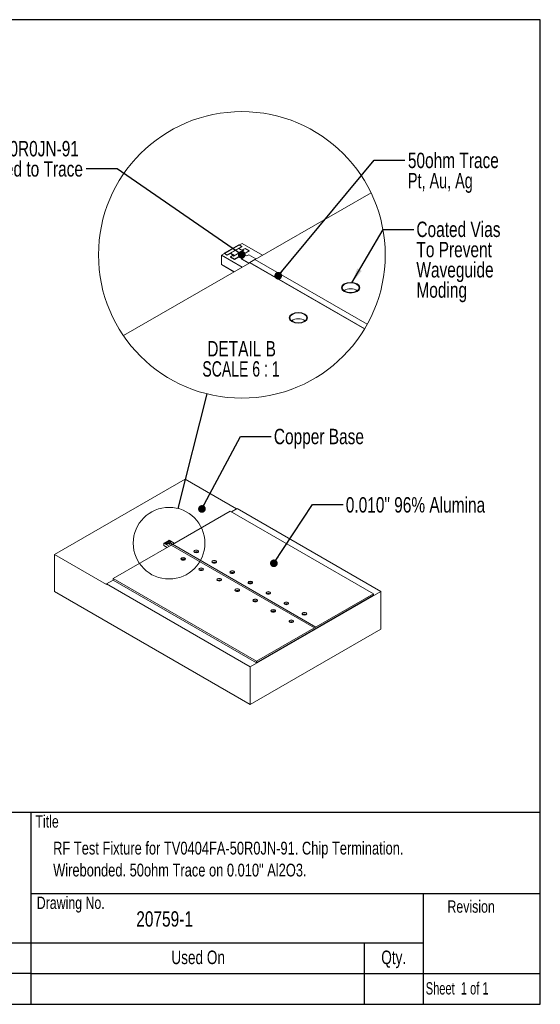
# Model space of a CAD drawing. Header units: inches. Extents: x 0.4 to 10.6, y 0.1 to 8.3.
# Tile 2 of 2: x 6.4 to 10.6, y 0.2 to 8.3. Entities that reach past the tile are written whole.
import ezdxf

# ---------------------------------------------------------------- set-up
doc = ezdxf.new("R2010")
doc.units = ezdxf.units.IN
doc.header["$MEASUREMENT"] = 0
doc.layers.add('TEXT', color=179, linetype='Continuous')
doc.layers.add('TITLE', color=136, linetype='Continuous')
doc.styles.add('SLDTEXTSTYLE0', font='TXT', dxfattribs={"width": 0.75})
doc.styles.add('SLDTEXTSTYLE1', font='TXT', dxfattribs={"width": 0.673077})
doc.styles.add('SLDTEXTSTYLE2', font='TXT', dxfattribs={"width": 0.7})
doc.styles.add('SLDTEXTSTYLE9', font='TXT', dxfattribs={"width": 0.681818})
doc.dimstyles.new('SLDDIMSTYLE0', dxfattribs={"dimtxt": 0.18, "dimasz": 0.125, "dimexe": 0, "dimexo": 0.0625, "dimgap": 0, "dimtad": 0, "dimtih": 1, "dimtoh": 1, "dimdec": 0, "dimrnd": 1e-09, "dimzin": 0, "dimdsep": 46, "dimtxsty": 'Standard', "dimblk1": 'NONE', "dimblk2": 'NONE', "dimsah": 1, "dimcen": 0.09, "dimadec": 0, "dimazin": 0, "dimtfac": 0.125, "dimtdec": 0, "dimtofl": 0, "dimtmove": 0, "dimatfit": 3, "dimldrblk": 'NONE', "dimfxl": 0, "dimfrac": 2, "dimtolj": 1, "dimtzin": 0, "dimarcsym": 0})
doc.dimstyles.new('SLDDIMSTYLE6', dxfattribs={"dimtxt": 0.18, "dimasz": 0.0625, "dimexe": 0, "dimexo": 0.0625, "dimgap": 0, "dimtad": 0, "dimtih": 1, "dimtoh": 1, "dimdec": 0, "dimrnd": 1e-09, "dimzin": 0, "dimdsep": 46, "dimtxsty": 'Standard', "dimblk1": 'DOT', "dimblk2": 'DOT', "dimsah": 1, "dimcen": 0.09, "dimadec": 0, "dimazin": 0, "dimtfac": 0.0625, "dimtdec": 0, "dimtofl": 0, "dimtmove": 0, "dimatfit": 3, "dimldrblk": 'DOT', "dimfxl": 0, "dimfrac": 2, "dimtolj": 1, "dimtzin": 0, "dimarcsym": 0})
doc.dimstyles.new('SLDDIMSTYLE9', dxfattribs={"dimtxt": 0.18, "dimasz": 0.125, "dimexe": 0, "dimexo": 0.0625, "dimgap": 0, "dimtad": 0, "dimtih": 1, "dimtoh": 1, "dimdec": 0, "dimrnd": 1e-09, "dimzin": 0, "dimdsep": 46, "dimtxsty": 'Standard', "dimsah": 1, "dimcen": 0.09, "dimadec": 0, "dimazin": 0, "dimtfac": 0.125, "dimtdec": 0, "dimtofl": 0, "dimtmove": 0, "dimatfit": 3, "dimfxl": 0, "dimfrac": 2, "dimtolj": 1, "dimtzin": 0, "dimarcsym": 0})

# ---------------------------------------------------------------- blocks, each defined once
blk = doc.blocks.new('SW_NOTE_0')
at = {"layer": 'TITLE', "color": 0, "char_height": 0.104167, "attachment_point": 1, "style": 'SLDTEXTSTYLE0'}
for s, insert in [('RF Test Fixture for TV0404FA-50R0JN-91. Chip Termination.', (0, 0.1339)), ('Wirebonded. 50ohm Trace on 0.010" Al2O3.', (0, -0.0444))]:
    blk.add_mtext(s, dxfattribs=dict(at, insert=insert))
blk = doc.blocks.new('_DOT')
at = {"color": 0, "linetype": 'ByBlock', "lineweight": -2}
blk.add_line((-0.5, 0), (-1, 0), dxfattribs=at)
at = {"color": 0, "linetype": 'ByBlock', "const_width": 0.5}
blk.add_lwpolyline([(-0.25, 0, 1), (0.25, 0, 1)], format="xyb", close=True, dxfattribs=at)
blk = doc.blocks.new('_NONE')
blk = doc.blocks.new('SW_NOTE_2')
at = {"layer": 'TITLE', "color": 0, "char_height": 0.125, "attachment_point": 2}
for s, insert, style in [('DETAIL B', (0.3301, 0.1606), 'SLDTEXTSTYLE0'), ('SCALE 6 : 1', (0.325, -0.0037), 'SLDTEXTSTYLE9')]:
    blk.add_mtext(s, dxfattribs=dict(at, insert=insert, style=style))
blk = doc.blocks.new('SW_NOTE_3')
at = {"layer": 'TITLE', "color": 0, "char_height": 0.125, "attachment_point": 3, "style": 'SLDTEXTSTYLE0'}
for s, insert in [('TV0404FA-50R0JN-91', (-0.0603, 0.2269)), ('WIrebonded to Trace', (-0.0271, 0.0626))]:
    blk.add_mtext(s, dxfattribs=dict(at, insert=insert))
blk = doc.blocks.new('SW_NOTE_4')
at = {"layer": 'TITLE', "color": 0, "char_height": 0.125, "attachment_point": 1}
for s, insert, style in [('50ohm Trace', (0.0246, 0.0612), 'SLDTEXTSTYLE0'), ('Pt, Au, Ag', (0.0246, -0.1032), 'SLDTEXTSTYLE2')]:
    blk.add_mtext(s, dxfattribs=dict(at, insert=insert, style=style))
blk = doc.blocks.new('SW_NOTE_5')
at = {"layer": 'TITLE', "color": 0, "char_height": 0.125, "attachment_point": 1, "style": 'SLDTEXTSTYLE0'}
for s, insert in [('Coated Vias', (0.0206, 0.0649)), ('To Prevent', (0.0206, -0.0995)), ('Waveguide', (0.0206, -0.2639)), ('Moding', (0.0206, -0.4282))]:
    blk.add_mtext(s, dxfattribs=dict(at, insert=insert))

msp = doc.modelspace()

# ---------------------------------------------------------------- linework, layer by layer
at = {"color": 7, "linetype": 'Continuous', "lineweight": 15}
for p, q in [((9.2504, 6.8464), (8.31, 6.3035)), ((8.0583, 6.3546), (8.1771, 6.4231)), ((8.0599, 6.3536), (8.1787, 6.4222)), ((8.0827, 6.3405), (8.2015, 6.409)), ((8.1771, 6.4231), (8.1787, 6.4222)), ((8.1777, 6.3934), (8.2015, 6.4071)), ((8.2015, 6.409), (8.1787, 6.4222)), ((8.2029, 6.4342), (8.1804, 6.4212)), ((8.2015, 6.409), (8.2015, 6.4071)), ((8.3696, 6.3379), (8.2029, 6.4342)), ((8.0599, 6.3517), (8.0358, 6.3378)), ((8.0358, 6.2643), (8.0358, 6.3378)), ((8.0358, 6.3378), (8.2025, 6.2415)), ((8.0583, 6.3546), (8.0599, 6.3536)), ((8.0583, 6.3507), (8.0583, 6.3546)), ((8.0599, 6.3517), (8.0599, 6.3536)), ((8.0599, 6.3536), (8.0827, 6.3405)), ((8.0599, 6.3517), (8.0827, 6.3385)), ((8.0827, 6.3385), (8.1082, 6.3532)), ((8.0827, 6.3405), (8.0827, 6.3385)), ((8.1761, 6.3943), (8.1082, 6.3551)), ((8.1082, 6.3551), (8.1421, 6.3356)), ((8.1082, 6.3551), (8.1082, 6.3532)), ((8.1082, 6.3532), (8.1405, 6.3346)), ((8.1252, 6.3356), (8.1082, 6.3258)), ((8.1082, 6.3258), (8.1421, 6.3062)), ((8.1082, 6.3258), (8.1082, 6.3238)), ((8.1082, 6.3238), (8.1421, 6.3042)), ((8.1336, 6.3307), (8.1252, 6.3356)), ((8.2185, 6.3796), (8.1336, 6.3307)), ((8.1421, 6.3356), (8.21, 6.3747)), ((8.1421, 6.3062), (8.1888, 6.3331)), ((8.1421, 6.3042), (8.1888, 6.3312)), ((8.21, 6.3747), (8.1761, 6.3943)), ((8.1888, 6.3331), (8.2143, 6.3184)), ((8.1888, 6.3331), (8.1888, 6.3312)), ((8.1888, 6.3312), (8.2126, 6.3174)), ((8.227, 6.3943), (8.21, 6.3845)), ((8.21, 6.3845), (8.2185, 6.3796)), ((8.21, 6.3845), (8.21, 6.3826)), ((8.21, 6.3826), (8.2168, 6.3787)), ((8.2143, 6.3478), (8.2609, 6.3747)), ((8.2397, 6.3331), (8.2143, 6.3478)), ((8.2159, 6.3468), (8.2609, 6.3728)), ((8.2609, 6.3747), (8.227, 6.3943)), ((8.2567, 6.3429), (8.2397, 6.3331)), ((8.3161, 6.3086), (8.2567, 6.3429)), ((8.2609, 6.3747), (8.2609, 6.3728)), ((8.2655, 6.2779), (7.2391, 5.6854)), ((8.0358, 6.2623), (8.0358, 6.2643)), ((8.1389, 6.2048), (8.0358, 6.2643)), ((8.1372, 6.2038), (8.0358, 6.2623)), ((8.1421, 6.3062), (8.1421, 6.3042)), ((8.2143, 6.3184), (8.1973, 6.3086)), ((8.1973, 6.3086), (8.2567, 6.2743)), ((8.1973, 6.3086), (8.1973, 6.3067)), ((8.1973, 6.3067), (8.2564, 6.2726)), ((8.2567, 6.2743), (8.2655, 6.2794)), ((8.2567, 6.2743), (8.2567, 6.2728)), ((8.308, 6.3047), (8.2655, 6.2802)), ((8.2655, 6.2802), (9.1991, 5.7412)), ((8.2655, 6.2802), (8.2655, 6.2779)), ((8.2655, 6.2779), (9.1981, 5.7395)), ((9.2203, 5.778), (8.308, 6.3047)), ((8.3086, 6.3043), (8.3161, 6.3086)), ((8.3161, 6.3086), (8.3161, 6.3071)), ((7.7396, 4.5185), (6.6789, 3.9062)), ((8.1585, 4.2767), (7.7396, 4.5185)), ((8.1066, 4.2595), (7.6372, 3.9885)), ((9.2712, 3.5872), (8.1066, 4.2595)), ((8.1177, 4.2531), (8.1638, 4.2797)), ((9.3306, 3.6062), (8.1638, 4.2797)), ((7.5743, 4.0013), (7.604, 4.0184)), ((7.5747, 4.0011), (7.6044, 4.0182)), ((7.5804, 3.9978), (7.6101, 4.0149)), ((7.6037, 4.0112), (7.5867, 4.0014)), ((7.6143, 4.0076), (7.5931, 3.9953)), ((7.5952, 3.9965), (7.6122, 4.0063)), ((7.6122, 4.0063), (7.6037, 4.0112)), ((7.604, 4.0184), (7.6044, 4.0182)), ((7.6041, 4.011), (7.6101, 4.0144)), ((7.6101, 4.0149), (7.6044, 4.0182)), ((7.6104, 4.0212), (7.6048, 4.018)), ((7.6101, 4.0149), (7.6101, 4.0144)), ((7.6521, 3.9971), (7.6104, 4.0212)), ((7.6164, 4.0112), (7.6122, 4.0088)), ((7.6122, 4.0088), (7.6143, 4.0076)), ((7.6122, 4.0088), (7.6122, 4.0083)), ((7.6122, 4.0083), (7.6139, 4.0073)), ((7.6133, 3.9996), (7.6249, 4.0063)), ((7.6137, 3.9994), (7.6249, 4.0059)), ((7.6249, 4.0063), (7.6164, 4.0112)), ((7.6249, 4.0063), (7.6249, 4.0059)), ((7.6261, 3.9821), (7.1562, 3.7109)), ((7.5747, 4.0006), (7.5687, 3.9971)), ((7.5687, 3.9787), (7.5687, 3.9971)), ((7.5687, 3.9971), (7.6103, 3.973)), ((7.5687, 3.9782), (7.5687, 3.9787)), ((7.5944, 3.9638), (7.5687, 3.9787)), ((7.594, 3.9636), (7.5687, 3.9782)), ((7.5743, 4.0013), (7.5747, 4.0011)), ((7.5743, 4.0003), (7.5743, 4.0013)), ((7.5747, 4.0006), (7.5747, 4.0011)), ((7.5747, 4.0011), (7.5804, 3.9978)), ((7.5747, 4.0006), (7.5804, 3.9973)), ((7.5804, 3.9973), (7.5867, 4.001)), ((7.5804, 3.9978), (7.5804, 3.9973)), ((7.5867, 4.0014), (7.5952, 3.9965)), ((7.5867, 4.0014), (7.5867, 4.001)), ((7.5867, 4.001), (7.5948, 3.9963)), ((7.591, 3.9965), (7.5867, 3.9941)), ((7.5867, 3.9941), (7.5952, 3.9892)), ((7.5867, 3.9941), (7.5867, 3.9936)), ((7.5867, 3.9936), (7.5952, 3.9887)), ((7.5931, 3.9953), (7.591, 3.9965)), ((7.5952, 3.9892), (7.6069, 3.9959)), ((7.5952, 3.9887), (7.6069, 3.9954)), ((7.5952, 3.9892), (7.5952, 3.9887)), ((7.6069, 3.9959), (7.6133, 3.9923)), ((7.6069, 3.9959), (7.6069, 3.9954)), ((7.6069, 3.9954), (7.6128, 3.992)), ((7.6133, 3.9923), (7.609, 3.9898)), ((7.609, 3.9898), (7.6239, 3.9812)), ((7.609, 3.9898), (7.609, 3.9893)), ((7.609, 3.9893), (7.6238, 3.9808)), ((7.6196, 3.9959), (7.6133, 3.9996)), ((7.6239, 3.9984), (7.6196, 3.9959)), ((7.6387, 3.9898), (7.6239, 3.9984)), ((7.6239, 3.9812), (7.6261, 3.9825)), ((7.6239, 3.9812), (7.6239, 3.9808)), ((7.6367, 3.9888), (7.6261, 3.9827)), ((7.6261, 3.9827), (8.7907, 3.3104)), ((7.6261, 3.9827), (7.6261, 3.9821)), ((7.6261, 3.9821), (8.7907, 3.3098)), ((8.8013, 3.3165), (7.6367, 3.9888)), ((7.6368, 3.9887), (7.6387, 3.9898)), ((7.6387, 3.9898), (7.6387, 3.9894)), ((6.6789, 3.9062), (6.6789, 3.6062)), ((6.6789, 3.9062), (7.1032, 3.6613)), ((7.1032, 3.6674), (7.1562, 3.698)), ((7.1562, 3.7109), (8.3208, 3.0386)), ((7.1562, 3.7109), (7.1562, 3.6986)), ((7.1562, 3.6986), (8.3208, 3.0263)), ((7.1562, 3.6986), (7.1562, 3.698)), ((7.1562, 3.698), (8.3208, 3.0257)), ((6.6789, 3.6062), (8.2699, 2.6877)), ((7.1032, 3.6613), (7.1032, 3.6674)), ((7.1032, 3.6674), (8.2699, 2.9939)), ((8.2699, 2.9939), (9.3306, 3.6062)), ((9.3306, 3.6062), (9.3306, 3.3)), ((8.3208, 3.0386), (9.2712, 3.5872)), ((8.3208, 3.0263), (9.2712, 3.5749)), ((8.3208, 3.0257), (9.2712, 3.5744)), ((9.2712, 3.5872), (9.2712, 3.5749)), ((9.2712, 3.5749), (9.2712, 3.5744)), ((8.2699, 2.6877), (9.3306, 3.3)), ((8.7907, 3.3104), (8.8013, 3.3165)), ((8.7907, 3.3098), (8.8013, 3.3159)), ((8.7907, 3.3104), (8.7907, 3.3098)), ((8.8013, 3.3165), (8.8013, 3.3159)), ((8.2699, 2.9939), (8.2699, 2.6877)), ((8.3208, 3.0386), (8.3208, 3.0263)), ((8.3208, 3.0263), (8.3208, 3.0257))]:
    msp.add_line(p, q, dxfattribs=at)
at = {"color": 7, "linetype": 'Continuous', "lineweight": 15, "flags": 128}
for points in [[(9.1537, 6.0912), (9.1374, 6.1052), (9.1131, 6.1146), (9.0844, 6.1179), (9.0557, 6.1146), (9.0313, 6.1052), (9.0151, 6.0912), (9.0094, 6.0746), (9.0151, 6.058), (9.0313, 6.044), (9.0557, 6.0346), (9.0844, 6.0313), (9.1131, 6.0346), (9.1374, 6.044), (9.1537, 6.058), (9.1594, 6.0746), (9.1537, 6.0912)], [(9.1537, 6.0912), (9.1374, 6.1052), (9.1131, 6.1146), (9.0844, 6.1179), (9.0557, 6.1146), (9.0313, 6.1052), (9.0151, 6.0912), (9.0094, 6.0746), (9.0151, 6.058), (9.0313, 6.044), (9.0557, 6.0346), (9.0844, 6.0313), (9.1131, 6.0346), (9.1374, 6.044), (9.1537, 6.058), (9.1594, 6.0746), (9.1537, 6.0912)], [(9.0206, 6.0594), (9.0356, 6.0464), (9.058, 6.0378), (9.0844, 6.0348), (9.1108, 6.0378), (9.1332, 6.0464), (9.1481, 6.0594), (9.1534, 6.0746), (9.1481, 6.0898), (9.1332, 6.1028), (9.1108, 6.1114), (9.0844, 6.1144), (9.058, 6.1114), (9.0356, 6.1028), (9.0206, 6.0898), (9.0154, 6.0746), (9.0206, 6.0594)], [(8.5908, 5.8131), (8.6071, 5.7991), (8.6314, 5.7897), (8.6601, 5.7864), (8.6888, 5.7897), (8.7131, 5.7991), (8.7294, 5.8131), (8.7351, 5.8297), (8.7294, 5.8462), (8.7131, 5.8603), (8.6888, 5.8697), (8.6601, 5.873), (8.6314, 5.8697), (8.6071, 5.8603), (8.5908, 5.8462), (8.5851, 5.8297), (8.5908, 5.8131)], [(8.5908, 5.8131), (8.6071, 5.7991), (8.6314, 5.7897), (8.6601, 5.7864), (8.6888, 5.7897), (8.7131, 5.7991), (8.7294, 5.8131), (8.7351, 5.8297), (8.7294, 5.8462), (8.7131, 5.8603), (8.6888, 5.8697), (8.6601, 5.873), (8.6314, 5.8697), (8.6071, 5.8603), (8.5908, 5.8462), (8.5851, 5.8297), (8.5908, 5.8131)], [(8.7238, 5.8449), (8.7089, 5.8578), (8.6865, 5.8665), (8.6601, 5.8695), (8.6337, 5.8665), (8.6113, 5.8578), (8.5963, 5.8449), (8.5911, 5.8297), (8.5963, 5.8144), (8.6113, 5.8015), (8.6337, 5.7929), (8.6601, 5.7898), (8.6865, 5.7929), (8.7089, 5.8015), (8.7238, 5.8144), (8.7291, 5.8297), (8.7238, 5.8449)], [(7.844, 3.939), (7.838, 3.9413), (7.8308, 3.9421), (7.8236, 3.9413), (7.8175, 3.939), (7.8135, 3.9354), (7.812, 3.9313), (7.8135, 3.9272), (7.8175, 3.9236), (7.8236, 3.9213), (7.8308, 3.9205), (7.838, 3.9213), (7.844, 3.9236), (7.8481, 3.9272), (7.8495, 3.9313), (7.8481, 3.9354), (7.844, 3.939)], [(7.844, 3.939), (7.838, 3.9413), (7.8308, 3.9421), (7.8236, 3.9413), (7.8175, 3.939), (7.8135, 3.9354), (7.812, 3.9313), (7.8135, 3.9272), (7.8175, 3.9236), (7.8236, 3.9213), (7.8308, 3.9205), (7.838, 3.9213), (7.844, 3.9236), (7.8481, 3.9272), (7.8495, 3.9313), (7.8481, 3.9354), (7.844, 3.939)], [(7.8186, 3.9243), (7.8242, 3.9221), (7.8308, 3.9213), (7.8374, 3.9221), (7.843, 3.9243), (7.8467, 3.9275), (7.848, 3.9313), (7.8467, 3.9351), (7.843, 3.9383), (7.8374, 3.9405), (7.8308, 3.9413), (7.8242, 3.9405), (7.8186, 3.9383), (7.8149, 3.9351), (7.8135, 3.9313), (7.8149, 3.9275), (7.8186, 3.9243)], [(7.7115, 3.8624), (7.7175, 3.8601), (7.7247, 3.8592), (7.7319, 3.8601), (7.738, 3.8624), (7.742, 3.8659), (7.7435, 3.8701), (7.742, 3.8742), (7.738, 3.8777), (7.7319, 3.8801), (7.7247, 3.8809), (7.7175, 3.8801), (7.7115, 3.8777), (7.7074, 3.8742), (7.706, 3.8701), (7.7074, 3.8659), (7.7115, 3.8624)], [(7.7115, 3.8624), (7.7175, 3.8601), (7.7247, 3.8592), (7.7319, 3.8601), (7.738, 3.8624), (7.742, 3.8659), (7.7435, 3.8701), (7.742, 3.8742), (7.738, 3.8777), (7.7319, 3.8801), (7.7247, 3.8809), (7.7175, 3.8801), (7.7115, 3.8777), (7.7074, 3.8742), (7.706, 3.8701), (7.7074, 3.8659), (7.7115, 3.8624)], [(7.7369, 3.8771), (7.7313, 3.8793), (7.7247, 3.88), (7.7181, 3.8793), (7.7125, 3.8771), (7.7088, 3.8739), (7.7075, 3.8701), (7.7088, 3.8663), (7.7125, 3.863), (7.7181, 3.8609), (7.7247, 3.8601), (7.7313, 3.8609), (7.7369, 3.863), (7.7407, 3.8663), (7.742, 3.8701), (7.7407, 3.8739), (7.7369, 3.8771)], [(7.9904, 3.8545), (7.9843, 3.8568), (7.9772, 3.8576), (7.97, 3.8568), (7.9639, 3.8545), (7.9598, 3.8509), (7.9584, 3.8468), (7.9598, 3.8427), (7.9639, 3.8391), (7.97, 3.8368), (7.9772, 3.836), (7.9843, 3.8368), (7.9904, 3.8391), (7.9945, 3.8427), (7.9959, 3.8468), (7.9945, 3.8509), (7.9904, 3.8545)], [(7.9904, 3.8545), (7.9843, 3.8568), (7.9772, 3.8576), (7.97, 3.8568), (7.9639, 3.8545), (7.9598, 3.8509), (7.9584, 3.8468), (7.9598, 3.8427), (7.9639, 3.8391), (7.97, 3.8368), (7.9772, 3.836), (7.9843, 3.8368), (7.9904, 3.8391), (7.9945, 3.8427), (7.9959, 3.8468), (7.9945, 3.8509), (7.9904, 3.8545)], [(7.965, 3.8398), (7.9706, 3.8376), (7.9772, 3.8368), (7.9838, 3.8376), (7.9894, 3.8398), (7.9931, 3.843), (7.9944, 3.8468), (7.9931, 3.8506), (7.9894, 3.8538), (7.9838, 3.856), (7.9772, 3.8568), (7.9706, 3.856), (7.965, 3.8538), (7.9612, 3.8506), (7.9599, 3.8468), (7.9612, 3.843), (7.965, 3.8398)], [(7.8578, 3.7779), (7.8639, 3.7756), (7.8711, 3.7747), (7.8783, 3.7756), (7.8844, 3.7779), (7.8884, 3.7814), (7.8898, 3.7856), (7.8884, 3.7897), (7.8844, 3.7932), (7.8783, 3.7956), (7.8711, 3.7964), (7.8639, 3.7956), (7.8578, 3.7932), (7.8538, 3.7897), (7.8523, 3.7856), (7.8538, 3.7814), (7.8578, 3.7779)], [(7.8578, 3.7779), (7.8639, 3.7756), (7.8711, 3.7747), (7.8783, 3.7756), (7.8844, 3.7779), (7.8884, 3.7814), (7.8898, 3.7856), (7.8884, 3.7897), (7.8844, 3.7932), (7.8783, 3.7956), (7.8711, 3.7964), (7.8639, 3.7956), (7.8578, 3.7932), (7.8538, 3.7897), (7.8523, 3.7856), (7.8538, 3.7814), (7.8578, 3.7779)], [(7.8833, 3.7926), (7.8777, 3.7948), (7.8711, 3.7955), (7.8645, 3.7948), (7.8589, 3.7926), (7.8552, 3.7894), (7.8538, 3.7856), (7.8552, 3.7818), (7.8589, 3.7785), (7.8645, 3.7764), (7.8711, 3.7756), (7.8777, 3.7764), (7.8833, 3.7785), (7.887, 3.7818), (7.8883, 3.7856), (7.887, 3.7894), (7.8833, 3.7926)], [(8.1368, 3.77), (8.1307, 3.7723), (8.1235, 3.7731), (8.1164, 3.7723), (8.1103, 3.77), (8.1062, 3.7664), (8.1048, 3.7623), (8.1062, 3.7582), (8.1103, 3.7547), (8.1164, 3.7523), (8.1235, 3.7515), (8.1307, 3.7523), (8.1368, 3.7547), (8.1409, 3.7582), (8.1423, 3.7623), (8.1409, 3.7664), (8.1368, 3.77)], [(8.1368, 3.77), (8.1307, 3.7723), (8.1235, 3.7731), (8.1164, 3.7723), (8.1103, 3.77), (8.1062, 3.7664), (8.1048, 3.7623), (8.1062, 3.7582), (8.1103, 3.7547), (8.1164, 3.7523), (8.1235, 3.7515), (8.1307, 3.7523), (8.1368, 3.7547), (8.1409, 3.7582), (8.1423, 3.7623), (8.1409, 3.7664), (8.1368, 3.77)], [(8.1113, 3.7553), (8.1169, 3.7531), (8.1235, 3.7523), (8.1301, 3.7531), (8.1357, 3.7553), (8.1395, 3.7585), (8.1408, 3.7623), (8.1395, 3.7661), (8.1357, 3.7693), (8.1301, 3.7715), (8.1235, 3.7723), (8.1169, 3.7715), (8.1113, 3.7693), (8.1076, 3.7661), (8.1063, 3.7623), (8.1076, 3.7585), (8.1113, 3.7553)], [(8.0042, 3.6934), (8.0103, 3.6911), (8.0175, 3.6902), (8.0246, 3.6911), (8.0307, 3.6934), (8.0348, 3.6969), (8.0362, 3.7011), (8.0348, 3.7052), (8.0307, 3.7087), (8.0246, 3.7111), (8.0175, 3.7119), (8.0103, 3.7111), (8.0042, 3.7087), (8.0001, 3.7052), (7.9987, 3.7011), (8.0001, 3.6969), (8.0042, 3.6934)], [(8.0042, 3.6934), (8.0103, 3.6911), (8.0175, 3.6902), (8.0246, 3.6911), (8.0307, 3.6934), (8.0348, 3.6969), (8.0362, 3.7011), (8.0348, 3.7052), (8.0307, 3.7087), (8.0246, 3.7111), (8.0175, 3.7119), (8.0103, 3.7111), (8.0042, 3.7087), (8.0001, 3.7052), (7.9987, 3.7011), (8.0001, 3.6969), (8.0042, 3.6934)], [(8.0297, 3.7081), (8.0241, 3.7103), (8.0175, 3.711), (8.0109, 3.7103), (8.0053, 3.7081), (8.0015, 3.7049), (8.0002, 3.7011), (8.0015, 3.6973), (8.0053, 3.694), (8.0109, 3.6919), (8.0175, 3.6911), (8.0241, 3.6919), (8.0297, 3.694), (8.0334, 3.6973), (8.0347, 3.7011), (8.0334, 3.7049), (8.0297, 3.7081)], [(8.2832, 3.6855), (8.2771, 3.6878), (8.2699, 3.6886), (8.2627, 3.6878), (8.2566, 3.6855), (8.2526, 3.6819), (8.2512, 3.6778), (8.2526, 3.6737), (8.2566, 3.6702), (8.2627, 3.6678), (8.2699, 3.667), (8.2771, 3.6678), (8.2832, 3.6702), (8.2872, 3.6737), (8.2887, 3.6778), (8.2872, 3.6819), (8.2832, 3.6855)], [(8.2832, 3.6855), (8.2771, 3.6878), (8.2699, 3.6886), (8.2627, 3.6878), (8.2566, 3.6855), (8.2526, 3.6819), (8.2512, 3.6778), (8.2526, 3.6737), (8.2566, 3.6702), (8.2627, 3.6678), (8.2699, 3.667), (8.2771, 3.6678), (8.2832, 3.6702), (8.2872, 3.6737), (8.2887, 3.6778), (8.2872, 3.6819), (8.2832, 3.6855)], [(8.2577, 3.6708), (8.2633, 3.6686), (8.2699, 3.6678), (8.2765, 3.6686), (8.2821, 3.6708), (8.2858, 3.674), (8.2872, 3.6778), (8.2858, 3.6816), (8.2821, 3.6848), (8.2765, 3.687), (8.2699, 3.6878), (8.2633, 3.687), (8.2577, 3.6848), (8.254, 3.6816), (8.2527, 3.6778), (8.254, 3.674), (8.2577, 3.6708)], [(8.1506, 3.6089), (8.1567, 3.6066), (8.1638, 3.6058), (8.171, 3.6066), (8.1771, 3.6089), (8.1812, 3.6124), (8.1826, 3.6166), (8.1812, 3.6207), (8.1771, 3.6242), (8.171, 3.6266), (8.1638, 3.6274), (8.1567, 3.6266), (8.1506, 3.6242), (8.1465, 3.6207), (8.1451, 3.6166), (8.1465, 3.6124), (8.1506, 3.6089)], [(8.1506, 3.6089), (8.1567, 3.6066), (8.1638, 3.6058), (8.171, 3.6066), (8.1771, 3.6089), (8.1812, 3.6124), (8.1826, 3.6166), (8.1812, 3.6207), (8.1771, 3.6242), (8.171, 3.6266), (8.1638, 3.6274), (8.1567, 3.6266), (8.1506, 3.6242), (8.1465, 3.6207), (8.1451, 3.6166), (8.1465, 3.6124), (8.1506, 3.6089)], [(8.176, 3.6236), (8.1704, 3.6258), (8.1638, 3.6265), (8.1572, 3.6258), (8.1516, 3.6236), (8.1479, 3.6204), (8.1466, 3.6166), (8.1479, 3.6128), (8.1516, 3.6095), (8.1572, 3.6074), (8.1638, 3.6066), (8.1704, 3.6074), (8.176, 3.6095), (8.1798, 3.6128), (8.1811, 3.6166), (8.1798, 3.6204), (8.176, 3.6236)], [(8.4295, 3.601), (8.4234, 3.6033), (8.4163, 3.6041), (8.4091, 3.6033), (8.403, 3.601), (8.3989, 3.5975), (8.3975, 3.5933), (8.3989, 3.5892), (8.403, 3.5857), (8.4091, 3.5833), (8.4163, 3.5825), (8.4234, 3.5833), (8.4295, 3.5857), (8.4336, 3.5892), (8.435, 3.5933), (8.4336, 3.5975), (8.4295, 3.601)], [(8.4295, 3.601), (8.4234, 3.6033), (8.4163, 3.6041), (8.4091, 3.6033), (8.403, 3.601), (8.3989, 3.5975), (8.3975, 3.5933), (8.3989, 3.5892), (8.403, 3.5857), (8.4091, 3.5833), (8.4163, 3.5825), (8.4234, 3.5833), (8.4295, 3.5857), (8.4336, 3.5892), (8.435, 3.5933), (8.4336, 3.5975), (8.4295, 3.601)], [(8.4041, 3.5863), (8.4097, 3.5841), (8.4163, 3.5833), (8.4229, 3.5841), (8.4285, 3.5863), (8.4322, 3.5895), (8.4335, 3.5933), (8.4322, 3.5971), (8.4285, 3.6003), (8.4229, 3.6025), (8.4163, 3.6033), (8.4097, 3.6025), (8.4041, 3.6003), (8.4003, 3.5971), (8.399, 3.5933), (8.4003, 3.5895), (8.4041, 3.5863)], [(8.2969, 3.5244), (8.303, 3.5221), (8.3102, 3.5213), (8.3174, 3.5221), (8.3235, 3.5244), (8.3275, 3.5279), (8.329, 3.5321), (8.3275, 3.5362), (8.3235, 3.5397), (8.3174, 3.5421), (8.3102, 3.5429), (8.303, 3.5421), (8.2969, 3.5397), (8.2929, 3.5362), (8.2915, 3.5321), (8.2929, 3.5279), (8.2969, 3.5244)], [(8.2969, 3.5244), (8.303, 3.5221), (8.3102, 3.5213), (8.3174, 3.5221), (8.3235, 3.5244), (8.3275, 3.5279), (8.329, 3.5321), (8.3275, 3.5362), (8.3235, 3.5397), (8.3174, 3.5421), (8.3102, 3.5429), (8.303, 3.5421), (8.2969, 3.5397), (8.2929, 3.5362), (8.2915, 3.5321), (8.2929, 3.5279), (8.2969, 3.5244)], [(8.3224, 3.5391), (8.3168, 3.5413), (8.3102, 3.542), (8.3036, 3.5413), (8.298, 3.5391), (8.2943, 3.5359), (8.293, 3.5321), (8.2943, 3.5283), (8.298, 3.525), (8.3036, 3.5229), (8.3102, 3.5221), (8.3168, 3.5229), (8.3224, 3.525), (8.3261, 3.5283), (8.3275, 3.5321), (8.3261, 3.5359), (8.3224, 3.5391)], [(8.4433, 3.4399), (8.4494, 3.4376), (8.4566, 3.4368), (8.4638, 3.4376), (8.4698, 3.4399), (8.4739, 3.4434), (8.4753, 3.4476), (8.4739, 3.4517), (8.4698, 3.4552), (8.4638, 3.4576), (8.4566, 3.4584), (8.4494, 3.4576), (8.4433, 3.4552), (8.4393, 3.4517), (8.4378, 3.4476), (8.4393, 3.4434), (8.4433, 3.4399)], [(8.4433, 3.4399), (8.4494, 3.4376), (8.4566, 3.4368), (8.4638, 3.4376), (8.4698, 3.4399), (8.4739, 3.4434), (8.4753, 3.4476), (8.4739, 3.4517), (8.4698, 3.4552), (8.4638, 3.4576), (8.4566, 3.4584), (8.4494, 3.4576), (8.4433, 3.4552), (8.4393, 3.4517), (8.4378, 3.4476), (8.4393, 3.4434), (8.4433, 3.4399)], [(8.4688, 3.4546), (8.4632, 3.4568), (8.4566, 3.4575), (8.45, 3.4568), (8.4444, 3.4546), (8.4406, 3.4514), (8.4393, 3.4476), (8.4406, 3.4438), (8.4444, 3.4405), (8.45, 3.4384), (8.4566, 3.4376), (8.4632, 3.4384), (8.4688, 3.4405), (8.4725, 3.4438), (8.4738, 3.4476), (8.4725, 3.4514), (8.4688, 3.4546)], [(8.5759, 3.5165), (8.5698, 3.5188), (8.5626, 3.5196), (8.5555, 3.5188), (8.5494, 3.5165), (8.5453, 3.513), (8.5439, 3.5088), (8.5453, 3.5047), (8.5494, 3.5012), (8.5555, 3.4988), (8.5626, 3.498), (8.5698, 3.4988), (8.5759, 3.5012), (8.58, 3.5047), (8.5814, 3.5088), (8.58, 3.513), (8.5759, 3.5165)], [(8.5759, 3.5165), (8.5698, 3.5188), (8.5626, 3.5196), (8.5555, 3.5188), (8.5494, 3.5165), (8.5453, 3.513), (8.5439, 3.5088), (8.5453, 3.5047), (8.5494, 3.5012), (8.5555, 3.4988), (8.5626, 3.498), (8.5698, 3.4988), (8.5759, 3.5012), (8.58, 3.5047), (8.5814, 3.5088), (8.58, 3.513), (8.5759, 3.5165)], [(8.5504, 3.5018), (8.556, 3.4996), (8.5626, 3.4989), (8.5692, 3.4996), (8.5748, 3.5018), (8.5786, 3.505), (8.5799, 3.5088), (8.5786, 3.5126), (8.5748, 3.5159), (8.5692, 3.518), (8.5626, 3.5188), (8.556, 3.518), (8.5504, 3.5159), (8.5467, 3.5126), (8.5454, 3.5088), (8.5467, 3.505), (8.5504, 3.5018)], [(8.5897, 3.3554), (8.5958, 3.3531), (8.6029, 3.3523), (8.6101, 3.3531), (8.6162, 3.3554), (8.6203, 3.3589), (8.6217, 3.3631), (8.6203, 3.3672), (8.6162, 3.3707), (8.6101, 3.3731), (8.6029, 3.3739), (8.5958, 3.3731), (8.5897, 3.3707), (8.5856, 3.3672), (8.5842, 3.3631), (8.5856, 3.3589), (8.5897, 3.3554)], [(8.5897, 3.3554), (8.5958, 3.3531), (8.6029, 3.3523), (8.6101, 3.3531), (8.6162, 3.3554), (8.6203, 3.3589), (8.6217, 3.3631), (8.6203, 3.3672), (8.6162, 3.3707), (8.6101, 3.3731), (8.6029, 3.3739), (8.5958, 3.3731), (8.5897, 3.3707), (8.5856, 3.3672), (8.5842, 3.3631), (8.5856, 3.3589), (8.5897, 3.3554)], [(8.6151, 3.3701), (8.6095, 3.3723), (8.6029, 3.373), (8.5963, 3.3723), (8.5908, 3.3701), (8.587, 3.3669), (8.5857, 3.3631), (8.587, 3.3593), (8.5908, 3.356), (8.5963, 3.3539), (8.6029, 3.3531), (8.6095, 3.3539), (8.6151, 3.356), (8.6189, 3.3593), (8.6202, 3.3631), (8.6189, 3.3669), (8.6151, 3.3701)], [(8.7223, 3.432), (8.7162, 3.4343), (8.709, 3.4351), (8.7018, 3.4343), (8.6958, 3.432), (8.6917, 3.4285), (8.6903, 3.4243), (8.6917, 3.4202), (8.6958, 3.4167), (8.7018, 3.4143), (8.709, 3.4135), (8.7162, 3.4143), (8.7223, 3.4167), (8.7263, 3.4202), (8.7278, 3.4243), (8.7263, 3.4285), (8.7223, 3.432)], [(8.7223, 3.432), (8.7162, 3.4343), (8.709, 3.4351), (8.7018, 3.4343), (8.6958, 3.432), (8.6917, 3.4285), (8.6903, 3.4243), (8.6917, 3.4202), (8.6958, 3.4167), (8.7018, 3.4143), (8.709, 3.4135), (8.7162, 3.4143), (8.7223, 3.4167), (8.7263, 3.4202), (8.7278, 3.4243), (8.7263, 3.4285), (8.7223, 3.432)], [(8.6968, 3.4173), (8.7024, 3.4151), (8.709, 3.4144), (8.7156, 3.4151), (8.7212, 3.4173), (8.725, 3.4205), (8.7263, 3.4243), (8.725, 3.4281), (8.7212, 3.4314), (8.7156, 3.4335), (8.709, 3.4343), (8.7024, 3.4335), (8.6968, 3.4314), (8.6931, 3.4281), (8.6918, 3.4243), (8.6931, 3.4205), (8.6968, 3.4173)]]:
    msp.add_lwpolyline(points, dxfattribs=at)
at = {"color": 7, "linetype": 'Continuous', "lineweight": 0}
for centre, radius in [((8.2013, 6.3413), 1.1644), ((7.61, 3.998), 0.2911)]:
    msp.add_circle(centre, radius, dxfattribs=at)
at = {"color": 7, "linetype": 'Continuous', "lineweight": 15}
for centre, radius, start, end in [((9.0844, 5.969), 0.0976, 56.13169, 123.86831), ((8.6601, 5.7241), 0.0976, 56.13117, 123.86883), ((7.8308, 3.9049), 0.0244, 56.13131, 123.86869), ((7.7247, 3.8437), 0.0244, 56.13131, 123.86869), ((7.9772, 3.8204), 0.0244, 56.13131, 123.86869), ((7.8711, 3.7592), 0.0244, 56.13131, 123.86869), ((8.0175, 3.6747), 0.0244, 56.13131, 123.86869), ((8.1235, 3.7359), 0.0244, 56.13131, 123.86869), ((8.1638, 3.5902), 0.0244, 56.13131, 123.86869), ((8.2699, 3.6514), 0.0244, 56.13131, 123.86869), ((8.3102, 3.5057), 0.0244, 56.13131, 123.86869), ((8.4163, 3.5669), 0.0244, 56.13131, 123.86869), ((8.4566, 3.4212), 0.0244, 56.13131, 123.86869), ((8.5626, 3.4824), 0.0244, 56.13131, 123.86869), ((8.709, 3.3979), 0.0244, 56.13131, 123.86869), ((8.6029, 3.3367), 0.0244, 56.13131, 123.86869)]:
    msp.add_arc(centre, radius, start, end, dxfattribs=at)
at = {"layer": 'TITLE'}
for p, q in [((10.625, 8.2529), (0.375, 8.2529)), ((10.625, 0.25), (10.625, 8.2529)), ((9.6731, 1.15), (9.6731, 0.25)), ((9.1956, 0.75), (9.1956, 0.25)), ((0.375, 0.25), (10.625, 0.25))]:
    msp.add_line(p, q, dxfattribs=at)
at = {"layer": 'TITLE', "linetype": 'Continuous'}
for p, q in [((10.625, 1.81), (0.375, 1.81)), ((6.4899, 0.25), (6.4899, 1.81)), ((6.4899, 1.15), (10.625, 1.15)), ((4.9056, 0.75), (9.6731, 0.75)), ((6.4899, 0.5), (4.9056, 0.5)), ((6.4899, 0.5), (10.625, 0.5))]:
    msp.add_line(p, q, dxfattribs=at)

# ---------------------------------------------------------------- block references
at = {"layer": 'TITLE'}
for name, p in [('SW_NOTE_3', (6.9382, 7.0401)), ('SW_NOTE_4', (9.5252, 7.1105)), ('SW_NOTE_5', (9.5983, 6.5465)), ('SW_NOTE_2', (7.8692, 5.4805)), ('SW_NOTE_0', (6.6687, 1.4376))]:
    msp.add_blockref(name, p, dxfattribs=at)

# ---------------------------------------------------------------- texts
at = {"layer": 'TEXT', "attachment_point": 1}
for s, insert, char_height, style in [('20759-1', (7.3439, 1.0063), 0.125, 'SLDTEXTSTYLE0'), ('Sheet  1 of 1', (9.6946, 0.4297), 0.1, 'SLDTEXTSTYLE1')]:
    msp.add_mtext(s, dxfattribs=dict(at, insert=insert, char_height=char_height, style=style))
at = {"layer": 'TITLE', "style": 'SLDTEXTSTYLE0'}
for s, insert, char_height, attachment_point in [('Copper Base', (8.4613, 4.9277), 0.125, 1), ('0.010" 96% Alumina', (9.0454, 4.3721), 0.125, 1), ('Title', (6.5249, 1.7864), 0.1, 1), ('Drawing No.', (6.5358, 1.1253), 0.1, 1), ('Revision', (10.0633, 1.0945), 0.1, 2), ('Used On', (7.8465, 0.6867), 0.11, 2), ('Qty.', (9.4346, 0.6867), 0.11, 2)]:
    msp.add_mtext(s, dxfattribs=dict(at, insert=insert, char_height=char_height, attachment_point=attachment_point))

# ---------------------------------------------------------------- leaders
at = {"color": 7, "linetype": 'Continuous', "lineweight": 0, "has_arrowhead": 0}
msp.add_leader([(7.9164, 5.2123), (7.6812, 4.2802)], dimstyle='SLDDIMSTYLE0', dxfattribs=at)
at = {"layer": 'TITLE'}
for points, dimstyle in [([(8.4969, 6.1717), (9.2752, 7.1105), (9.5252, 7.1105)], 'SLDDIMSTYLE6'), ([(8.2003, 6.3427), (7.1882, 7.0401), (6.9382, 7.0401)], 'SLDDIMSTYLE6'), ([(9.094, 6.114), (9.3483, 6.5465), (9.5983, 6.5465)], 'SLDDIMSTYLE9'), ([(7.8772, 4.2762), (8.1891, 4.8652), (8.4391, 4.8652)], 'SLDDIMSTYLE6'), ([(8.4613, 3.8345), (8.7739, 4.3117), (9.0239, 4.3117)], 'SLDDIMSTYLE6')]:
    msp.add_leader(points, dimstyle=dimstyle, dxfattribs=at)

doc.saveas('drawing.dxf')
